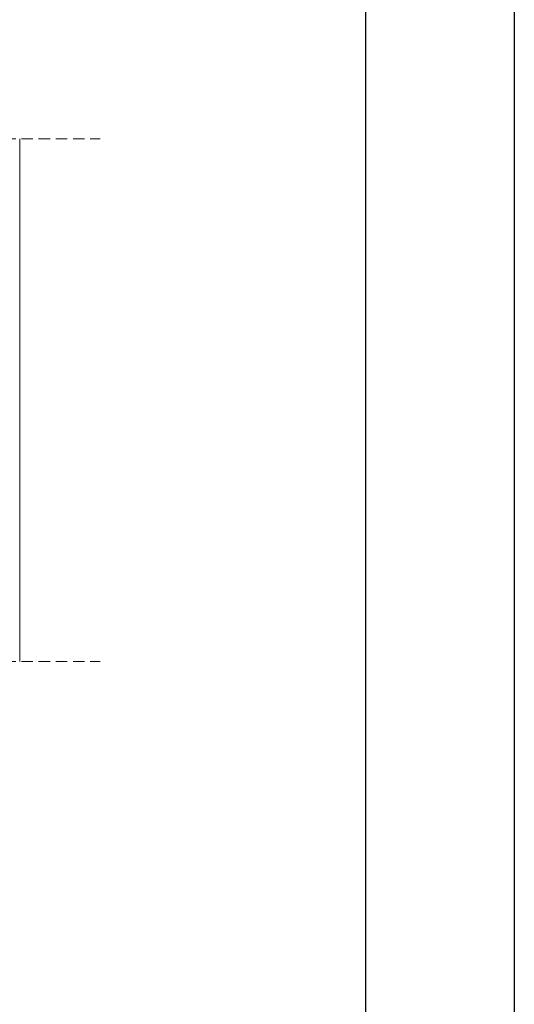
# Model space of a CAD drawing. Extents: x -106507 to -42801, y 48734 to 74234.
# Tile 67 of 69: x -43664 to -42801, y 69272 to 70990. Entities that reach past the tile are written whole.
import ezdxf

# ---------------------------------------------------------------- set-up
doc = ezdxf.new("R2010")
doc.units = 0
doc.header["$MEASUREMENT"] = 0
doc.linetypes.add('Hidden Line', pattern=[30, 20, -10])
doc.layers.add('2D Drafting - General_Pen_No__2', color=7, linetype='Continuous', lineweight=15, true_color=0x7f7f7f)
doc.layers.add('2D Drafting - General_Pen_No__5', color=7, linetype='Continuous', lineweight=25, true_color=0x40a5ff)

msp = doc.modelspace()

# ---------------------------------------------------------------- linework, layer by layer
at = {"layer": '2D Drafting - General_Pen_No__2', "linetype": 'Hidden Line'}
for p, q in [((-45280.69, 70782.5), (-43523.35, 70782.5)), ((-45280.69, 69870.59), (-43523.35, 69870.59))]:
    msp.add_line(p, q, dxfattribs=at)
at = {"layer": '2D Drafting - General_Pen_No__2', "linetype": 'Continuous'}
msp.add_line((-43663.74, 69870.59), (-43663.74, 70782.5), dxfattribs=at)
at = {"layer": '2D Drafting - General_Pen_No__5', "linetype": 'Continuous'}
for p, q in [((-42800.66, 74233.87), (-42800.66, 48733.9)), ((-43060.3, 73974.23), (-43060.3, 48993.54))]:
    msp.add_line(p, q, dxfattribs=at)

doc.saveas('drawing.dxf')
